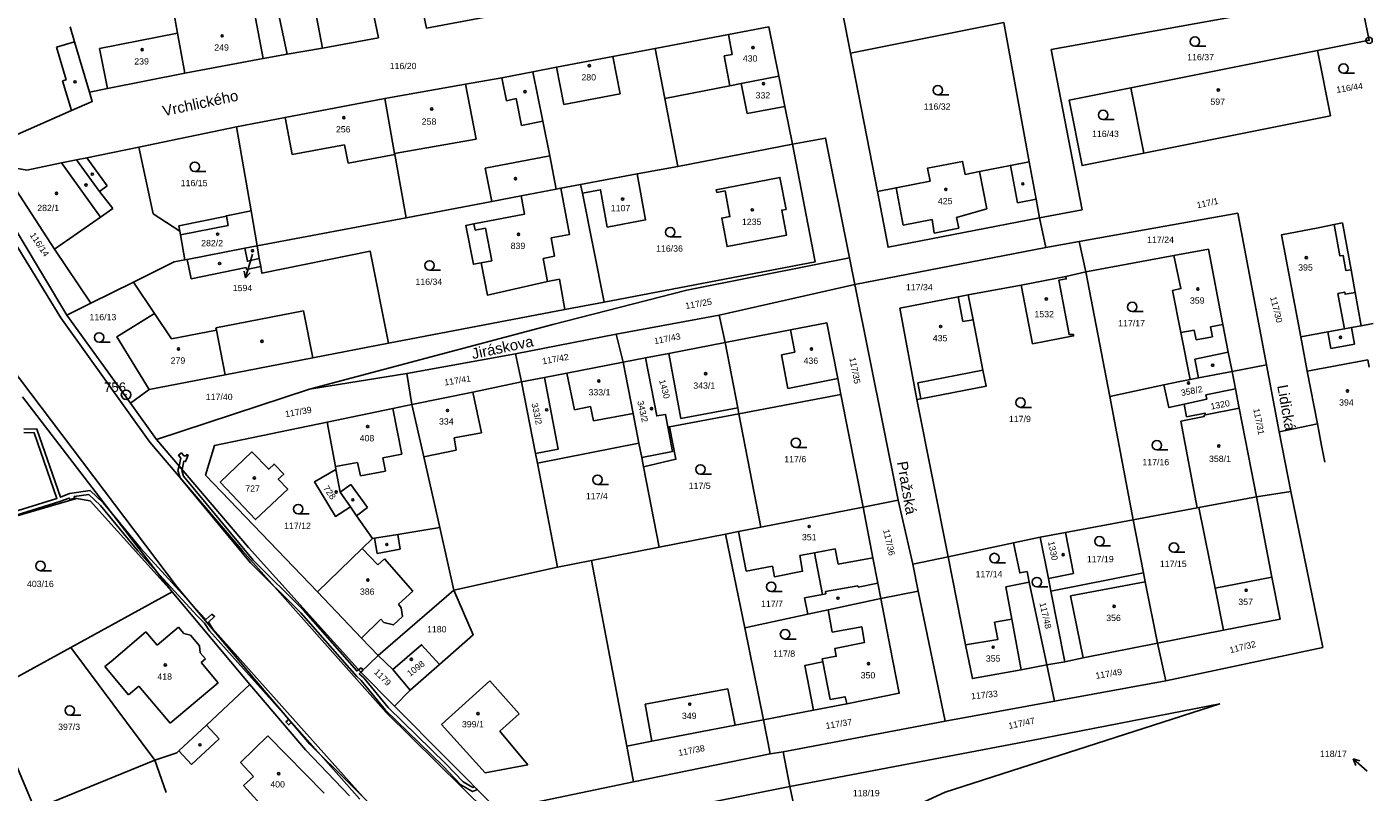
# Model space of a CAD drawing. Header units: metres. Extents: x -747283 to -746243, y -1022515 to -1021544.
# Tile 30 of 43: x -746458 to -746243, y -1022248 to -1022126. Entities that reach past the tile are written whole.
import ezdxf
from ezdxf.enums import TextEntityAlignment as Align

# ---------------------------------------------------------------- set-up
doc = ezdxf.new("R2010")
doc.units = ezdxf.units.M
doc.header["$MEASUREMENT"] = 0
for name, color, linetype in [('1', 251, 'CONTINUOUS'), ('1008', 251, 'CONTINUOUS'), ('101', 251, 'CONTINUOUS'), ('1016', 251, 'CONTINUOUS'), ('1029', 251, 'CONTINUOUS'), ('105', 251, 'CONTINUOUS'), ('18', 251, 'CONTINUOUS'), ('21800', 251, 'CONTINUOUS'), ('21900', 251, 'CONTINUOUS'), ('21999', 251, 'CONTINUOUS'), ('23700', 251, 'CONTINUOUS'), ('304', 251, 'CONTINUOUS'), ('402', 251, 'CONTINUOUS'), ('404', 251, 'CONTINUOUS')]:
    doc.layers.add(name, color=color, linetype=linetype)
doc.styles.add('Arial', font='arial.ttf', dxfattribs={"height": 1})
doc.styles.get("Standard").update_dxf_attribs({"font": 'arial.ttf'})

# ---------------------------------------------------------------- blocks, each defined once
blk = doc.blocks.new('4_02$0')
at = {"layer": '404', "linetype": 'Continuous'}
blk.add_circle((-0.01, 0), 0.175, dxfattribs=at)
blk = doc.blocks.new('1029$2')
at = {"layer": '1029', "color": 0, "linetype": 'Continuous'}
for p, q in [((0, 3), (-0.5, 2)), ((0, 0), (0, 3)), ((0, 3), (0.5, 2))]:
    blk.add_line(p, q, dxfattribs=at)
blk = doc.blocks.new('3_04$4')
at = {"layer": '304', "linetype": 'Continuous'}
blk.add_line((0.01, 0), (1.76, 0), dxfattribs=at)
blk.add_circle((0.01, 0.75), 0.75, dxfattribs=at)
blk = doc.blocks.new('$17')
at = {"layer": '1', "linetype": 'Continuous'}
for points in [[(17.27, 33.39), (6.05, 45.92), (-6.73, 60.22), (-7.39, 61.23), (-6.39, 62.13), (-6.84, 62.52), (-7.77, 61.69), (-8.76, 62.66), (-18.15, 72.99), (-22.55, 78.33), (-24.14, 80.26), (-26.2, 82.2), (-29.53, 81.73), (-30.97, 81.16), (-34.7, 92.02), (-36.79, 92.07)], [(-36.81, 91.47), (-35.13, 91.43), (-31.53, 80.96), (-39.22, 78.55)], [(-39.04, 77.97), (-31.04, 80.49), (-29.55, 81.03), (-29.48, 80.79), (-28.68, 81.03), (-28.75, 81.27), (-26.42, 81.58), (-24.58, 79.84), (-18.61, 72.59), (-15.74, 69.44), (-9.18, 62.24), (-7.99, 61.07), (-7.21, 59.86), (5.41, 45.73), (4.96, 45.36), (5.43, 44.88), (5.85, 45.3), (16.75, 33.07)]]:
    blk.add_lwpolyline(points, dxfattribs=at)
blk = doc.blocks.new('1_01$20')
at = {"layer": '101', "linetype": 'Continuous'}
for radius in [0.75, 0.03]:
    blk.add_circle((0, 0), radius, dxfattribs=at)
blk = doc.blocks.new('1_05$21')
at = {"layer": '105', "linetype": 'Continuous'}
for radius in [0.5, 0.0303]:
    blk.add_circle((0, 0), radius, dxfattribs=at)

msp = doc.modelspace()

# ---------------------------------------------------------------- linework, layer by layer
at = {"layer": '1029'}
msp.add_line((-746421.62, -1022162.38), (-746421.88, -1022163.27), dxfattribs=at)
at = {"layer": '21800'}
for p, q in [((-746419.89, -1022131.22), (-746421.09, -1022124.77)), ((-746433.53, -1022127.15), (-746445.97, -1022129.61)), ((-746345.14, -1022130.54), (-746345.74, -1022127.4)), ((-746452.81, -1022129.42), (-746449.94, -1022128.57)), ((-746451.28, -1022134.6), (-746452.81, -1022129.42)), ((-746445.97, -1022129.61), (-746444.7, -1022135.99)), ((-746345.14, -1022130.54), (-746346.42, -1022130.78)), ((-746373.13, -1022132.57), (-746372, -1022138.52)), ((-746363.02, -1022136.83), (-746364.15, -1022130.87)), ((-746346.42, -1022130.78), (-746345.52, -1022135.56)), ((-746451.85, -1022134.77), (-746451.28, -1022134.6)), ((-746450.42, -1022139.51), (-746451.85, -1022134.77)), ((-746381.88, -1022134.29), (-746381.14, -1022137.92)), ((-746385.95, -1022144.03), (-746387.65, -1022135.31)), ((-746372, -1022138.52), (-746363.02, -1022136.83)), ((-746343.74, -1022135.21), (-746342.75, -1022139.99)), ((-746381.14, -1022137.92), (-746379.58, -1022137.6)), ((-746379.58, -1022137.6), (-746378.72, -1022141.86)), ((-746342.75, -1022139.99), (-746336.77, -1022138.84)), ((-746416.39, -1022140.6), (-746415.28, -1022146.5)), ((-746378.72, -1022141.86), (-746375.33, -1022141.17)), ((-746415.28, -1022146.5), (-746406.92, -1022144.94)), ((-746406.92, -1022144.94), (-746406.37, -1022147.9)), ((-746398.95, -1022146.35), (-746385.95, -1022144.03)), ((-746445.96, -1022152.38), (-746449.62, -1022147.35)), ((-746444.78, -1022151.5), (-746447.98, -1022147.02)), ((-746406.37, -1022147.9), (-746398.92, -1022146.51)), ((-746384.49, -1022148.66), (-746374.21, -1022146.71)), ((-746445.81, -1022156.45), (-746452.01, -1022147.84)), ((-746383.48, -1022153.96), (-746384.49, -1022148.66)), ((-746304.57, -1022155.15), (-746305.73, -1022149.21)), ((-746299.7, -1022154.17), (-746300.8, -1022148.22)), ((-746445.96, -1022152.38), (-746444.78, -1022151.5)), ((-746371.07, -1022159.24), (-746372.47, -1022151.87)), ((-746319.03, -1022151.79), (-746317.88, -1022157.73)), ((-746452.15, -1022172.5), (-746463.9, -1022153.35)), ((-746443.86, -1022155.09), (-746445.96, -1022152.38)), ((-746296.7, -1022153.62), (-746299.7, -1022154.17)), ((-746445.81, -1022156.45), (-746443.86, -1022155.09)), ((-746425.45, -1022157.83), (-746425.74, -1022156.33)), ((-746309.38, -1022156.54), (-746304.57, -1022155.15)), ((-746453.16, -1022161.55), (-746445.81, -1022156.45)), ((-746433.08, -1022159.28), (-746425.45, -1022157.83)), ((-746386.12, -1022158.53), (-746386.31, -1022157.54)), ((-746384.45, -1022158.21), (-746386.12, -1022158.53)), ((-746383.46, -1022163.41), (-746384.45, -1022158.21)), ((-746317.88, -1022157.73), (-746313.26, -1022156.84)), ((-746313.26, -1022156.84), (-746312.99, -1022159.02)), ((-746312.99, -1022159.02), (-746309.05, -1022158.25)), ((-746309.05, -1022158.25), (-746309.38, -1022156.54)), ((-746374.02, -1022159.79), (-746371.07, -1022159.24)), ((-746373.48, -1022162.69), (-746374.02, -1022159.79)), ((-746375.29, -1022163.04), (-746373.48, -1022162.69)), ((-746432.02, -1022163.21), (-746431.36, -1022166.29)), ((-746431.36, -1022166.29), (-746422.6, -1022164.51)), ((-746422.6, -1022164.51), (-746422.55, -1022164.8)), ((-746422.55, -1022164.8), (-746420.29, -1022164.35)), ((-746385.13, -1022163.73), (-746383.46, -1022163.41)), ((-746374.59, -1022166.72), (-746375.29, -1022163.04)), ((-746308.37, -1022173.12), (-746309.14, -1022169.18)), ((-746248.4, -1022169.8), (-746248.62, -1022168.62)), ((-746247.58, -1022174.26), (-746248.4, -1022169.8)), ((-746437.97, -1022192.33), (-746452.15, -1022172.5)), ((-746437.22, -1022171.81), (-746434.51, -1022175.88)), ((-746427.42, -1022174.08), (-746413.48, -1022171.39)), ((-746413.48, -1022171.39), (-746411.98, -1022178.89)), ((-746308.37, -1022173.12), (-746306.76, -1022172.84)), ((-746434.51, -1022175.88), (-746427.35, -1022174.45)), ((-746427.35, -1022174.45), (-746427.42, -1022174.08)), ((-746427.35, -1022174.45), (-746425.97, -1022181.59)), ((-746335.17, -1022177.99), (-746335.86, -1022174.44)), ((-746273.67, -1022174.87), (-746271.51, -1022174.45)), ((-746271.21, -1022176.02), (-746271.51, -1022174.45)), ((-746268.61, -1022175.52), (-746271.21, -1022176.02)), ((-746268.91, -1022173.95), (-746266.95, -1022173.57)), ((-746268.91, -1022173.95), (-746268.61, -1022175.52)), ((-746250.21, -1022174.73), (-746249.77, -1022177.37)), ((-746245.96, -1022176.7), (-746246.48, -1022174.06)), ((-746462.06, -1022177.8), (-746433.56, -1022215.48)), ((-746249.77, -1022177.37), (-746245.96, -1022176.7)), ((-746337.31, -1022178.41), (-746335.17, -1022177.99)), ((-746336.26, -1022183.76), (-746337.31, -1022178.41)), ((-746271.43, -1022179.08), (-746266.09, -1022177.96)), ((-746270.83, -1022182.08), (-746271.43, -1022179.08)), ((-746253.51, -1022181.01), (-746243.84, -1022179.22)), ((-746243.84, -1022179.22), (-746243.63, -1022180.35)), ((-746371.49, -1022181.34), (-746370.26, -1022187.18)), ((-746328.31, -1022182.2), (-746336.26, -1022183.76)), ((-746385.11, -1022190.83), (-746386.48, -1022184.33)), ((-746397.77, -1022194.25), (-746399.24, -1022186.96)), ((-746370.26, -1022187.18), (-746367.72, -1022186.66)), ((-746367.72, -1022186.66), (-746367.24, -1022188.92)), ((-746367.24, -1022188.92), (-746360.94, -1022187.76)), ((-746423.2, -1022209.65), (-746437.97, -1022192.33)), ((-746389.45, -1022191.65), (-746385.11, -1022190.83)), ((-746389.12, -1022193.59), (-746389.45, -1022191.65)), ((-746400.85, -1022194.81), (-746397.77, -1022194.25)), ((-746400.42, -1022196.92), (-746400.85, -1022194.81)), ((-746394.3, -1022194.67), (-746389.12, -1022193.59)), ((-746408.39, -1022196.18), (-746404.84, -1022195.53)), ((-746404.84, -1022195.53), (-746404.4, -1022197.67)), ((-746404.4, -1022197.67), (-746400.42, -1022196.92)), ((-746405.95, -1022199.07), (-746407.63, -1022200.26)), ((-746403.29, -1022202.74), (-746405.95, -1022199.07)), ((-746405, -1022204.04), (-746403.29, -1022202.74)), ((-746402.16, -1022207.61), (-746401.74, -1022210.05)), ((-746398.06, -1022209.38), (-746398.44, -1022207.01)), ((-746400.27, -1022235.35), (-746423.2, -1022209.65)), ((-746401.61, -1022211.86), (-746404.14, -1022209.27)), ((-746401.74, -1022210.05), (-746398.06, -1022209.38)), ((-746400.56, -1022210.9), (-746401.61, -1022211.86)), ((-746396.06, -1022216.03), (-746400.56, -1022210.9)), ((-746328.24, -1022211.75), (-746322.72, -1022210.75)), ((-746259.13, -1022213.8), (-746268.19, -1022215.57)), ((-746433.56, -1022215.48), (-746421.28, -1022230.09)), ((-746398.34, -1022218.13), (-746396.06, -1022216.03)), ((-746330.27, -1022216.11), (-746325.11, -1022215.21)), ((-746330.24, -1022216.45), (-746330.27, -1022216.11)), ((-746325.11, -1022215.21), (-746325.08, -1022215.43)), ((-746325.08, -1022215.43), (-746321.93, -1022214.8)), ((-746291.26, -1022216.8), (-746279.32, -1022214.58)), ((-746397.89, -1022218.69), (-746398.34, -1022218.13)), ((-746330.78, -1022216.56), (-746330.24, -1022216.45)), ((-746291.26, -1022216.8), (-746289.24, -1022226.66)), ((-746404.25, -1022223.56), (-746401.12, -1022220.53)), ((-746401.12, -1022220.53), (-746400.68, -1022221.04)), ((-746399.12, -1022221.42), (-746397.67, -1022220.1)), ((-746397.67, -1022220.1), (-746397.89, -1022218.69)), ((-746299.1, -1022228.56), (-746300.57, -1022220.49)), ((-746444.09, -1022227.26), (-746438.57, -1022222.53)), ((-746438.57, -1022222.53), (-746436.76, -1022224.67)), ((-746436.76, -1022224.67), (-746433.36, -1022221.8)), ((-746433.36, -1022221.8), (-746432.52, -1022222.79)), ((-746432.52, -1022222.79), (-746431.45, -1022223.06)), ((-746400.68, -1022221.04), (-746399.12, -1022221.42)), ((-746431.45, -1022223.06), (-746430.03, -1022224.75)), ((-746430.03, -1022224.75), (-746429.94, -1022225.85)), ((-746429.94, -1022225.85), (-746429.11, -1022226.85)), ((-746429.11, -1022226.85), (-746429.8, -1022227.43)), ((-746445.14, -1022228.07), (-746444.09, -1022227.26)), ((-746441.37, -1022232.54), (-746445.14, -1022228.07)), ((-746429.8, -1022227.43), (-746427.09, -1022230.64)), ((-746439.73, -1022231.16), (-746441.37, -1022232.54)), ((-746434.74, -1022237.08), (-746439.73, -1022231.16)), ((-746427.09, -1022230.64), (-746434.74, -1022237.08)), ((-746421.28, -1022230.09), (-746412.45, -1022240.44)), ((-746391.46, -1022237.27), (-746383.75, -1022230.35)), ((-746383.75, -1022230.35), (-746379.09, -1022235.61)), ((-746359, -1022234.04), (-746345.86, -1022231.62)), ((-746345.86, -1022231.62), (-746344.69, -1022237.38)), ((-746384.14, -1022251.31), (-746400.27, -1022235.35)), ((-746379.09, -1022235.61), (-746382.19, -1022238.36)), ((-746357.96, -1022239.95), (-746359, -1022234.04)), ((-746426.89, -1022239.57), (-746428.94, -1022237.39)), ((-746391.46, -1022237.27), (-746384.51, -1022245.01)), ((-746431.3, -1022243.64), (-746426.89, -1022239.57)), ((-746423.5, -1022243.36), (-746419.13, -1022239.08)), ((-746419.13, -1022239.08), (-746410.17, -1022248.24)), ((-746377.73, -1022243.69), (-746382.19, -1022238.36)), ((-746433.32, -1022241.49), (-746431.3, -1022243.64)), ((-746412.45, -1022240.44), (-746393.08, -1022259.59)), ((-746423.5, -1022243.36), (-746421.46, -1022245.56)), ((-746384.51, -1022245.01), (-746377.73, -1022243.69)), ((-746421.46, -1022245.56), (-746423.01, -1022246.98)), ((-746419.26, -1022251.13), (-746423.01, -1022246.98))]:
    msp.add_line(p, q, dxfattribs=at)
for points in [[(-746249.24, -1022157.67), (-746248.31, -1022162.66), (-746247.81, -1022162.56), (-746247.36, -1022164.99), (-746246.53, -1022164.84)], [(-746248.62, -1022168.62), (-746247.54, -1022168.4), (-746247.47, -1022168.75), (-746245.88, -1022168.45)], [(-746315.07, -1022185.41), (-746315.56, -1022182.89), (-746305.19, -1022180.86)], [(-746332.04, -1022209.95), (-746328.72, -1022209.33), (-746328.24, -1022211.75)], [(-746330.72, -1022227.29), (-746329.53, -1022233.29), (-746327.16, -1022232.86), (-746326.89, -1022233.95), (-746326.88, -1022234)]]:
    msp.add_lwpolyline(points, dxfattribs=at)
at = {"layer": '21900'}
for p, q in [((-746329.08, -1022116), (-746326.29, -1022130.36)), ((-746243.65, -1022128.3), (-746245.16, -1022120.92)), ((-746326.29, -1022130.36), (-746301.88, -1022125.47)), ((-746301.88, -1022125.47), (-746297.8, -1022147.67)), ((-746251.9, -1022129.95), (-746243.65, -1022128.3)), ((-746416.07, -1022130.52), (-746410.45, -1022129.56)), ((-746355.88, -1022137.6), (-746357.41, -1022129.6)), ((-746322.02, -1022152.38), (-746326.29, -1022130.36)), ((-746251.9, -1022129.95), (-746281.64, -1022135.88)), ((-746249.8, -1022140.36), (-746251.9, -1022129.95)), ((-746281.64, -1022135.88), (-746279.56, -1022146.29)), ((-746353.8, -1022148.38), (-746355.88, -1022137.6)), ((-746279.56, -1022146.29), (-746249.8, -1022140.36)), ((-746424.15, -1022142.07), (-746439.72, -1022145.34)), ((-746424.15, -1022142.07), (-746421.83, -1022155.48)), ((-746353.8, -1022148.38), (-746335.56, -1022144.86)), ((-746369.32, -1022151.27), (-746360.32, -1022149.58)), ((-746360.32, -1022149.58), (-746353.8, -1022148.38)), ((-746378.8, -1022153.08), (-746373.2, -1022152.01)), ((-746369.03, -1022152.68), (-746369.32, -1022151.27)), ((-746462.79, -1022152.76), (-746451.19, -1022172.07)), ((-746369.03, -1022152.68), (-746365.54, -1022170.01)), ((-746421.83, -1022155.48), (-746420.86, -1022161.06)), ((-746296.16, -1022156.57), (-746289.38, -1022155.32)), ((-746289.85, -1022160.34), (-746264.57, -1022155.85)), ((-746260.01, -1022180.02), (-746264.57, -1022155.85)), ((-746420.86, -1022161.06), (-746397.13, -1022156.56)), ((-746295.16, -1022161.29), (-746296.16, -1022156.57)), ((-746246.53, -1022164.84), (-746247.87, -1022157.4)), ((-746295.16, -1022161.29), (-746289.85, -1022160.34)), ((-746289.85, -1022160.34), (-746288.77, -1022165.2)), ((-746422.82, -1022161.44), (-746420.86, -1022161.06)), ((-746420.86, -1022161.06), (-746420.51, -1022163.06)), ((-746325.6, -1022167.22), (-746295.16, -1022161.29)), ((-746274.75, -1022162.6), (-746288.77, -1022165.2)), ((-746420.29, -1022164.35), (-746420.51, -1022163.06)), ((-746326.46, -1022162.95), (-746325.6, -1022167.22)), ((-746245.88, -1022168.45), (-746246.53, -1022164.84)), ((-746440.55, -1022166.82), (-746447.35, -1022170.2)), ((-746299.08, -1022167.32), (-746291.99, -1022165.95)), ((-746288.77, -1022165.2), (-746291.99, -1022165.95)), ((-746284.99, -1022185.05), (-746288.77, -1022165.2)), ((-746347.25, -1022172.06), (-746325.6, -1022167.22)), ((-746325.6, -1022167.22), (-746318.71, -1022201.58)), ((-746299.08, -1022167.32), (-746307.54, -1022168.84)), ((-746244.92, -1022173.77), (-746245.88, -1022168.45)), ((-746447.35, -1022170.2), (-746451.19, -1022172.07)), ((-746399.92, -1022176.57), (-746371.82, -1022171.21)), ((-746365.54, -1022170.01), (-746371.82, -1022171.21)), ((-746451.19, -1022172.07), (-746441.06, -1022186.11)), ((-746363.62, -1022175.12), (-746347.25, -1022172.06)), ((-746347.25, -1022172.06), (-746346.29, -1022176.45)), ((-746243.02, -1022173.43), (-746244.92, -1022173.77)), ((-746379.67, -1022178.23), (-746363.62, -1022175.12)), ((-746362.54, -1022179.58), (-746363.62, -1022175.12)), ((-746355.27, -1022178.18), (-746346.29, -1022176.45)), ((-746346.29, -1022176.45), (-746344.27, -1022186.85)), ((-746397.02, -1022181.39), (-746379.67, -1022178.23)), ((-746378.74, -1022182.73), (-746379.67, -1022178.23)), ((-746362.54, -1022179.58), (-746358.95, -1022178.89)), ((-746358.95, -1022178.89), (-746355.27, -1022178.18)), ((-746412.52, -1022183.86), (-746397.02, -1022181.39)), ((-746396.18, -1022186.33), (-746397.02, -1022181.39)), ((-746378.74, -1022182.73), (-746375.08, -1022182.04)), ((-746265.49, -1022181.04), (-746260.01, -1022180.02)), ((-746265.49, -1022181.04), (-746264.95, -1022183.81)), ((-746260.01, -1022180.02), (-746257.97, -1022190.68)), ((-746441.06, -1022186.11), (-746438.05, -1022183.91)), ((-746412.52, -1022183.86), (-746436.9, -1022191.88)), ((-746376.49, -1022194.12), (-746378.74, -1022182.73)), ((-746276.35, -1022183.2), (-746284.99, -1022185.05)), ((-746269.69, -1022184.77), (-746264.95, -1022183.81)), ((-746434.4, -1022216.16), (-746458.22, -1022185.1)), ((-746441.06, -1022186.11), (-746436.9, -1022191.88)), ((-746344.09, -1022187.78), (-746327.82, -1022184.7)), ((-746324.29, -1022202.67), (-746327.82, -1022184.7)), ((-746315.71, -1022185.54), (-746310.74, -1022210.58)), ((-746281.26, -1022204.69), (-746284.99, -1022185.05)), ((-746273.13, -1022186.28), (-746269.53, -1022185.49)), ((-746269.53, -1022185.49), (-746269.69, -1022184.77)), ((-746344.27, -1022186.85), (-746344.09, -1022187.78)), ((-746340.6, -1022205.86), (-746344.09, -1022187.78)), ((-746269.96, -1022188.01), (-746269.74, -1022187.96)), ((-746264.35, -1022186.89), (-746269.74, -1022187.96)), ((-746271.05, -1022202.78), (-746273.68, -1022188.96)), ((-746251.88, -1022189.41), (-746257.97, -1022190.68)), ((-746257.97, -1022190.68), (-746256.15, -1022200.15)), ((-746251.88, -1022189.41), (-746251.22, -1022192.84)), ((-746360.01, -1022192.48), (-746376.19, -1022195.67)), ((-746359.56, -1022194.77), (-746360.01, -1022192.48)), ((-746376.19, -1022195.67), (-746376.49, -1022194.12)), ((-746359.28, -1022196.23), (-746359.56, -1022194.77)), ((-746251.22, -1022192.84), (-746250.7, -1022195.5)), ((-746372.99, -1022212.21), (-746376.19, -1022195.67)), ((-746356.77, -1022209.02), (-746359.28, -1022196.23)), ((-746261.61, -1022201.03), (-746270.77, -1022202.73)), ((-746261.61, -1022201.03), (-746256.15, -1022200.15)), ((-746256.15, -1022200.15), (-746251.02, -1022225.04)), ((-746324.29, -1022202.67), (-746340.6, -1022205.86)), ((-746324.29, -1022202.67), (-746318.71, -1022201.58)), ((-746318.71, -1022201.58), (-746316.35, -1022211.76)), ((-746271.05, -1022202.78), (-746281.26, -1022204.69)), ((-746270.77, -1022202.73), (-746271.05, -1022202.78)), ((-746292.03, -1022206.71), (-746281.26, -1022204.69)), ((-746281.26, -1022204.69), (-746279.6, -1022213.14)), ((-746391.75, -1022205.93), (-746389.5, -1022215.89)), ((-746346.21, -1022206.96), (-746356.77, -1022209.02)), ((-746346.21, -1022206.96), (-746344.12, -1022206.55)), ((-746343.15, -1022221.9), (-746346.21, -1022206.96)), ((-746340.6, -1022205.86), (-746344.12, -1022206.55)), ((-746344.12, -1022206.55), (-746342.92, -1022212.87)), ((-746300.3, -1022208.37), (-746296.06, -1022207.47)), ((-746296.06, -1022207.47), (-746292.03, -1022206.71)), ((-746296.06, -1022207.47), (-746294.77, -1022214.02)), ((-746356.77, -1022209.02), (-746367.56, -1022211.14)), ((-746310.74, -1022210.58), (-746300.3, -1022208.37)), ((-746367.56, -1022211.14), (-746372.99, -1022212.21)), ((-746367.56, -1022211.14), (-746361.92, -1022240.72)), ((-746310.74, -1022210.58), (-746316.35, -1022211.76)), ((-746316.35, -1022211.76), (-746315.52, -1022216.07)), ((-746310.74, -1022210.58), (-746307.95, -1022224.59)), ((-746389.5, -1022215.89), (-746372.99, -1022212.21)), ((-746297.81, -1022214.63), (-746298.17, -1022212.93)), ((-746294.77, -1022214.02), (-746294.37, -1022216.06)), ((-746279.6, -1022213.14), (-746294.37, -1022216.06)), ((-746434.4, -1022216.16), (-746450.55, -1022225.03)), ((-746422.01, -1022230.89), (-746434.4, -1022216.16)), ((-746401.58, -1022226.29), (-746389.5, -1022215.89)), ((-746321.46, -1022217.21), (-746315.52, -1022216.07)), ((-746315.52, -1022216.07), (-746311.2, -1022236.76)), ((-746295.02, -1022227.81), (-746297.81, -1022214.63)), ((-746294.37, -1022216.06), (-746292.16, -1022227.29)), ((-746321.46, -1022217.21), (-746329.88, -1022219.03)), ((-746343.15, -1022221.9), (-746333.11, -1022219.73)), ((-746333.11, -1022219.73), (-746329.88, -1022219.03)), ((-746329.88, -1022219.03), (-746329.2, -1022222.56)), ((-746340.15, -1022236.52), (-746343.15, -1022221.9)), ((-746277.37, -1022224.35), (-746266.83, -1022222.28)), ((-746277.37, -1022224.35), (-746276.05, -1022230.32)), ((-746450.55, -1022225.03), (-746464.05, -1022232.44)), ((-746450.55, -1022225.03), (-746437.17, -1022242.98)), ((-746404.32, -1022228.97), (-746401.58, -1022226.29)), ((-746399.22, -1022228.55), (-746401.58, -1022226.29)), ((-746276.05, -1022230.32), (-746251.02, -1022225.04)), ((-746398.96, -1022234.35), (-746404.32, -1022228.97)), ((-746396.45, -1022231.81), (-746399.22, -1022228.55)), ((-746391.82, -1022227.74), (-746396.45, -1022231.81)), ((-746295.02, -1022227.81), (-746292.16, -1022227.29)), ((-746293.8, -1022233.57), (-746295.02, -1022227.81)), ((-746276.05, -1022230.32), (-746293.8, -1022233.57)), ((-746396.45, -1022231.81), (-746398.96, -1022234.35)), ((-746311.2, -1022236.76), (-746293.8, -1022233.57)), ((-746398.96, -1022234.35), (-746382.51, -1022250.91)), ((-746340.15, -1022236.52), (-746332.22, -1022235.01)), ((-746340.15, -1022236.52), (-746339.1, -1022241.94)), ((-746337.02, -1022241.63), (-746311.2, -1022236.76)), ((-746360.89, -1022246.43), (-746361.92, -1022240.72)), ((-746339.1, -1022241.94), (-746360.89, -1022246.43)), ((-746337.02, -1022241.63), (-746339.1, -1022241.94)), ((-746335.97, -1022247.15), (-746337.02, -1022241.63)), ((-746437.17, -1022242.98), (-746435.35, -1022248.12)), ((-746382.51, -1022250.91), (-746360.89, -1022246.43)), ((-746348.2, -1022249.58), (-746335.97, -1022247.15)), ((-746334.24, -1022255.09), (-746335.97, -1022247.15))]:
    msp.add_line(p, q, dxfattribs=at)
for points in [[(-746416.07, -1022130.52), (-746419.12, -1022116.23), (-746421.29, -1022106.09)], [(-746403.91, -1022116.44), (-746412.6, -1022118.13), (-746410.45, -1022129.56)], [(-746410.45, -1022129.56), (-746401.53, -1022127.91), (-746403.91, -1022116.44)], [(-746432.37, -1022133.54), (-746433.53, -1022127.15), (-746434.67, -1022120.85), (-746435.11, -1022118.71)], [(-746395.07, -1022120.53), (-746393.87, -1022126.36), (-746383.95, -1022124.49), (-746376.95, -1022123.14)], [(-746289.38, -1022155.32), (-746294.31, -1022129.78), (-746245.16, -1022120.92)], [(-746447.55, -1022136.59), (-746449.94, -1022128.57), (-746450.65, -1022126.17)], [(-746337.73, -1022134.02), (-746339.3, -1022126.18), (-746345.74, -1022127.4), (-746357.41, -1022129.6)], [(-746432.37, -1022133.54), (-746419.89, -1022131.22), (-746416.07, -1022130.52)], [(-746357.41, -1022129.6), (-746364.15, -1022130.87), (-746373.13, -1022132.57), (-746376.93, -1022133.32)], [(-746447.55, -1022136.59), (-746444.7, -1022135.99), (-746432.37, -1022133.54)], [(-746376.93, -1022133.32), (-746381.88, -1022134.29), (-746387.65, -1022135.31), (-746400.51, -1022137.6)], [(-746373.2, -1022152.01), (-746374.21, -1022146.71), (-746375.33, -1022141.17), (-746376.93, -1022133.32)], [(-746337.73, -1022134.02), (-746343.74, -1022135.21), (-746345.52, -1022135.56), (-746355.88, -1022137.6)], [(-746335.56, -1022144.86), (-746336.77, -1022138.84), (-746337.73, -1022134.02)], [(-746466.47, -1022146.56), (-746450.42, -1022139.51), (-746447.12, -1022138.06), (-746447.55, -1022136.59)], [(-746279.56, -1022146.29), (-746289.39, -1022148.25), (-746291.46, -1022137.84), (-746281.64, -1022135.88)], [(-746400.51, -1022137.6), (-746416.39, -1022140.6), (-746424.15, -1022142.07)], [(-746397.13, -1022156.56), (-746398.92, -1022146.51), (-746398.95, -1022146.35), (-746400.51, -1022137.6)], [(-746459.91, -1022151.17), (-746459.6, -1022148.6), (-746457.57, -1022148.97), (-746452.01, -1022147.84), (-746449.62, -1022147.35), (-746447.98, -1022147.02), (-746439.72, -1022145.34)], [(-746439.72, -1022145.34), (-746437.44, -1022155.94), (-746433.19, -1022158.71)], [(-746365.54, -1022170.01), (-746331.91, -1022163.57), (-746335.56, -1022144.86)], [(-746335.56, -1022144.86), (-746330.28, -1022143.88), (-746326.46, -1022162.95)], [(-746297.8, -1022147.67), (-746300.8, -1022148.22), (-746305.73, -1022149.21), (-746308.04, -1022149.66), (-746308.44, -1022147.59), (-746314.01, -1022148.67), (-746313.61, -1022150.74), (-746319.03, -1022151.79), (-746322.02, -1022152.38)], [(-746296.16, -1022156.57), (-746296.7, -1022153.62), (-746297.8, -1022147.67)], [(-746360.32, -1022149.58), (-746358.94, -1022156.92), (-746365.05, -1022158.06), (-746366.14, -1022152.1), (-746369.03, -1022152.68)], [(-746447.35, -1022170.2), (-746453.16, -1022161.55), (-746459.91, -1022151.17)], [(-746373.2, -1022152.01), (-746372.47, -1022151.87), (-746369.32, -1022151.27)], [(-746347.61, -1022152.55), (-746347.69, -1022152.11), (-746337.54, -1022150.15), (-746336.56, -1022155.23), (-746337.25, -1022155.36), (-746336.48, -1022159.33), (-746345.96, -1022161.15), (-746346.82, -1022156.63), (-746345.5, -1022156.38), (-746346.28, -1022152.29), (-746347.61, -1022152.55)], [(-746397.13, -1022156.56), (-746383.48, -1022153.96), (-746378.8, -1022153.08)], [(-746371.82, -1022171.21), (-746372.68, -1022166.36), (-746374.59, -1022166.72), (-746384.15, -1022168.89), (-746385.13, -1022163.73), (-746386.4, -1022163.98), (-746387.58, -1022157.79), (-746386.31, -1022157.54), (-746378.25, -1022156.02), (-746378.8, -1022153.08)], [(-746322.02, -1022152.38), (-746320.3, -1022161.26), (-746296.16, -1022156.57)], [(-746433.19, -1022158.71), (-746433.33, -1022157.85), (-746425.74, -1022156.33), (-746425.75, -1022156.24), (-746421.83, -1022155.48)], [(-746247.87, -1022157.4), (-746249.24, -1022157.67), (-746251.76, -1022158.17), (-746257.61, -1022159.27), (-746254.55, -1022175.52)], [(-746432.37, -1022163.28), (-746433.08, -1022159.28), (-746433.19, -1022158.71)], [(-746422.82, -1022161.44), (-746432.02, -1022163.21), (-746432.37, -1022163.28)], [(-746420.51, -1022163.06), (-746422.4, -1022163.49), (-746422.82, -1022161.44)], [(-746399.92, -1022176.57), (-746402.85, -1022161.88), (-746420.1, -1022165.41), (-746420.29, -1022164.35)], [(-746274.75, -1022162.6), (-746273.63, -1022167.84), (-746275.01, -1022168.17), (-746273.67, -1022174.87), (-746272.17, -1022182.34)], [(-746265.49, -1022181.04), (-746266.09, -1022177.96), (-746266.95, -1022173.57), (-746269.27, -1022161.59), (-746274.75, -1022162.6)], [(-746432.37, -1022163.28), (-746434.1, -1022163.61), (-746440.55, -1022166.82)], [(-746326.46, -1022162.95), (-746331.8, -1022164), (-746352.37, -1022168.12), (-746373.74, -1022173.55), (-746412.52, -1022183.86)], [(-746440.55, -1022166.82), (-746437.22, -1022171.81), (-746443.2, -1022175.52), (-746438.05, -1022183.91)], [(-746291.99, -1022165.95), (-746291.92, -1022166.3), (-746293.08, -1022166.52), (-746291.46, -1022175.19), (-746290.78, -1022175.14), (-746290.74, -1022175.38), (-746297.27, -1022176.65), (-746299.08, -1022167.32)], [(-746315.71, -1022185.54), (-746318.42, -1022170.99), (-746309.14, -1022169.18), (-746307.54, -1022168.84)], [(-746307.54, -1022168.84), (-746306.76, -1022172.84), (-746305.19, -1022180.86), (-746304.7, -1022183.42), (-746315.07, -1022185.41), (-746315.71, -1022185.54)], [(-746327.82, -1022184.7), (-746328.31, -1022182.2), (-746330.05, -1022173.32), (-746335.86, -1022174.44), (-746346.29, -1022176.45)], [(-746244.92, -1022173.77), (-746246.48, -1022174.06), (-746247.58, -1022174.26), (-746250.21, -1022174.73), (-746254.55, -1022175.52)], [(-746254.55, -1022175.52), (-746253.51, -1022181.01), (-746251.88, -1022189.41)], [(-746438.05, -1022183.91), (-746425.97, -1022181.59), (-746411.98, -1022178.89), (-746399.92, -1022176.57)], [(-746375.08, -1022182.04), (-746371.49, -1022181.34), (-746362.54, -1022179.58)], [(-746360.01, -1022192.48), (-746360.94, -1022187.76), (-746362.54, -1022179.58)], [(-746359.56, -1022194.77), (-746354.66, -1022193.78), (-746355.78, -1022187.89), (-746357.16, -1022188.14), (-746358.95, -1022178.89)], [(-746355.27, -1022178.18), (-746353.32, -1022188.57), (-746344.27, -1022186.85)], [(-746375.08, -1022182.04), (-746372.86, -1022193.41), (-746376.49, -1022194.12)], [(-746272.17, -1022182.34), (-746270.83, -1022182.08), (-746265.49, -1022181.04)], [(-746378.74, -1022182.73), (-746386.48, -1022184.33), (-746396.18, -1022186.33)], [(-746276.35, -1022183.2), (-746273.83, -1022182.66), (-746272.17, -1022182.34)], [(-746273.13, -1022186.28), (-746275.55, -1022186.8), (-746276.35, -1022183.2)], [(-746264.95, -1022183.81), (-746264.4, -1022186.64), (-746264.35, -1022186.89)], [(-746396.18, -1022186.33), (-746399.24, -1022186.96), (-746409.71, -1022189.12)], [(-746396.18, -1022186.33), (-746394.3, -1022194.67), (-746391.75, -1022205.93)], [(-746269.74, -1022187.96), (-746269.8, -1022187.68), (-746272.75, -1022188.26), (-746273.13, -1022186.28)], [(-746344.09, -1022187.78), (-746355.16, -1022189.87), (-746354.13, -1022195.04), (-746359.28, -1022196.23)], [(-746273.68, -1022188.96), (-746269.92, -1022188.21), (-746269.96, -1022188.01)], [(-746264.35, -1022186.89), (-746262.46, -1022196.65), (-746261.61, -1022201.03)], [(-746409.71, -1022189.12), (-746427.65, -1022192.84), (-746429.07, -1022197.55), (-746411.21, -1022216.17)], [(-746409.71, -1022189.12), (-746408.39, -1022196.18), (-746408.3, -1022196.69)], [(-746436.9, -1022191.88), (-746422.21, -1022209.12), (-746404.32, -1022228.97)], [(-746426.76, -1022198.7), (-746421.09, -1022204.65), (-746415.98, -1022199.78), (-746417.48, -1022198.22), (-746416.62, -1022197.4), (-746418.16, -1022195.8), (-746419.01, -1022196.62), (-746421.68, -1022193.86), (-746426.76, -1022198.7)], [(-746408.3, -1022196.69), (-746411.69, -1022198.62), (-746408.37, -1022204.14), (-746405.98, -1022202.64)], [(-746408.3, -1022196.69), (-746407.63, -1022200.26), (-746405.98, -1022202.64)], [(-746434.4, -1022216.16), (-746447.48, -1022201.68), (-746449.62, -1022201.28), (-746473.18, -1022208.15)], [(-746266.83, -1022222.28), (-746257.83, -1022220.52), (-746259.13, -1022213.8), (-746261.61, -1022201.03)], [(-746405.98, -1022202.64), (-746405, -1022204.04), (-746402.49, -1022207.66)], [(-746321.46, -1022217.21), (-746321.93, -1022214.8), (-746322.72, -1022210.75), (-746324.29, -1022202.67)], [(-746270.77, -1022202.73), (-746268.19, -1022215.57), (-746266.83, -1022222.28)], [(-746402.49, -1022207.66), (-746404.14, -1022209.27), (-746411.21, -1022216.17)], [(-746391.75, -1022205.93), (-746398.44, -1022207.01), (-746402.16, -1022207.61), (-746402.49, -1022207.66)], [(-746292.03, -1022206.71), (-746290.78, -1022213.21), (-746294.77, -1022214.02)], [(-746334.38, -1022210.39), (-746332.04, -1022209.95), (-746330.78, -1022216.56), (-746333.61, -1022217.13), (-746333.11, -1022219.73)], [(-746298.17, -1022212.93), (-746299.32, -1022213.15), (-746300.3, -1022208.37)], [(-746342.92, -1022212.87), (-746338.74, -1022212.08), (-746338.42, -1022213.74), (-746333.93, -1022212.89), (-746334.38, -1022210.39)], [(-746277.37, -1022224.35), (-746279.32, -1022214.58), (-746279.6, -1022213.14)], [(-746411.21, -1022216.17), (-746404.25, -1022223.56), (-746401.58, -1022226.29)], [(-746389.5, -1022215.89), (-746386.42, -1022222.98), (-746391.82, -1022227.74)], [(-746297.81, -1022214.63), (-746301.53, -1022215.38), (-746300.57, -1022220.49), (-746303.33, -1022221), (-746302.82, -1022223.75), (-746307.95, -1022224.59)], [(-746332.22, -1022235.01), (-746326.88, -1022234), (-746318.52, -1022232.31), (-746319.96, -1022224.95), (-746321.46, -1022217.21)], [(-746329.2, -1022222.56), (-746324.5, -1022221.72), (-746324.07, -1022224.25), (-746328.81, -1022225.19), (-746328.56, -1022226.41), (-746330.81, -1022226.85)], [(-746391.82, -1022227.74), (-746394.66, -1022224.58), (-746399.22, -1022228.55)], [(-746307.95, -1022224.59), (-746306.87, -1022229.98), (-746299.1, -1022228.56), (-746295.02, -1022227.81)], [(-746292.16, -1022227.29), (-746289.24, -1022226.66), (-746277.37, -1022224.35)], [(-746330.81, -1022226.85), (-746330.72, -1022227.29), (-746333.59, -1022227.91), (-746332.22, -1022235.01)], [(-746422.01, -1022230.89), (-746428.94, -1022237.39), (-746433.32, -1022241.49), (-746433.67, -1022241.82), (-746437.17, -1022242.98)], [(-746406.11, -1022248.64), (-746413.13, -1022241.32), (-746422.01, -1022230.89)], [(-746464.05, -1022232.44), (-746456.3, -1022250.77), (-746437.17, -1022242.98)], [(-746335.97, -1022247.15), (-746297.44, -1022239.82), (-746267.42, -1022234.02)], [(-746361.92, -1022240.72), (-746357.96, -1022239.95), (-746344.69, -1022237.38), (-746340.15, -1022236.52)]]:
    msp.add_lwpolyline(points, dxfattribs=at)
at = {"layer": '21999'}
msp.add_lwpolyline([(-746329.3, -1022256.38), (-746311.23, -1022248.09), (-746267.42, -1022234.02)], dxfattribs=at)
at = {"layer": '23700'}
for points in [[(-746432.82, -1022196.67), (-746432.51, -1022195.32), (-746432.28, -1022195.41), (-746431.87, -1022194.38), (-746432.1, -1022194.29), (-746432.18, -1022194.5), (-746432.52, -1022194.48), (-746432.91, -1022194.02), (-746433.37, -1022194.4), (-746433, -1022194.85), (-746433.3, -1022196.1), (-746432.82, -1022196.67)], [(-746385.73, -1022247.66), (-746386.19, -1022247.2), (-746386.47, -1022247.32), (-746388.01, -1022246.41), (-746390.77, -1022243.53), (-746399.97, -1022234.59), (-746403.85, -1022229.87), (-746404.57, -1022229.22), (-746404.32, -1022228.97), (-746404.69, -1022228.56), (-746404.99, -1022228.75), (-746413.44, -1022219.09), (-746421.48, -1022211.11), (-746432.6, -1022197.72), (-746432.86, -1022196.83), (-746432.82, -1022196.67), (-746433.3, -1022196.1), (-746433.48, -1022196.85), (-746433.14, -1022198), (-746421.9, -1022211.53), (-746413.88, -1022219.49), (-746404.99, -1022229.64), (-746404.29, -1022230.29), (-746400.41, -1022235.01), (-746395.04, -1022240.19), (-746391.19, -1022243.95), (-746388.39, -1022246.89), (-746386.51, -1022247.98), (-746385.73, -1022247.66)], [(-746404.32, -1022228.97), (-746403.98, -1022228.63), (-746404.28, -1022228.28), (-746404.69, -1022228.56), (-746404.32, -1022228.97)]]:
    msp.add_lwpolyline(points, close=True, dxfattribs=at)

# ---------------------------------------------------------------- block references
at = {"layer": '101'}
msp.add_blockref('1_01$20', (-746441.75, -1022184.76), dxfattribs=at)
at = {"layer": '1029'}
for p, rotation in [((-746421.88, -1022163.27), 164), ((-746243.95, -1022244.74), 49)]:
    msp.add_blockref('1029$2', p, dxfattribs=dict(at, rotation=rotation))
at = {"layer": '105'}
msp.add_blockref('1_05$21', (-746243.65, -1022128.3), dxfattribs=at)
at = {"layer": '23700'}
msp.add_blockref('$17', (-746421.24, -1022282.24), dxfattribs=at)
at = {"layer": '304'}
for p in [(-746271.42, -1022129.25), (-746247.73, -1022133.56), (-746312.39, -1022137.01), (-746286.06, -1022140.94), (-746430.8, -1022149.19), (-746355.04, -1022159.62), (-746393.39, -1022164.91), (-746281.41, -1022171.52), (-746446.04, -1022176.38), (-746299.2, -1022186.77), (-746335, -1022193.17), (-746277.48, -1022193.56), (-746350.23, -1022197.41), (-746366.62, -1022199.05), (-746414.32, -1022203.73), (-746286.63, -1022208.85), (-746274.76, -1022209.86), (-746455.4, -1022212.79), (-746303.37, -1022211.52), (-746296.6, -1022215.35), (-746338.94, -1022216.09), (-746336.74, -1022223.67), (-746450.72, -1022235.8)]:
    msp.add_blockref('3_04$4', p, dxfattribs=at)
at = {"layer": '402'}
for p in [(-746449.86, -1022134.92), (-746378.16, -1022136.48), (-746447.11, -1022149.62), (-746448.11, -1022151.36), (-746379.68, -1022150.33), (-746298.83, -1022151.17), (-746426.83, -1022163.85), (-746248.2, -1022175.61), (-746420.08, -1022176.24), (-746268.56, -1022180.06), (-746405.6, -1022201.51), (-746400.18, -1022208.61), (-746328.28, -1022217.16), (-746429.96, -1022240.53)]:
    msp.add_blockref('4_02$0', p, dxfattribs=at)
at = {"layer": '404'}
for p in [(-746426.42, -1022127.6), (-746439.17, -1022129.81), (-746341.83, -1022129.46), (-746367.9, -1022132.35), (-746340.16, -1022135.22), (-746267.68, -1022136.23), (-746393.03, -1022139.24), (-746407.03, -1022140.63), (-746311.1, -1022152.06), (-746452.81, -1022152.69), (-746362.61, -1022153.6), (-746341.94, -1022155.31), (-746427.14, -1022159.18), (-746379.19, -1022159.2), (-746421.58, -1022161.83), (-746253.66, -1022162.94), (-746270.94, -1022167.91), (-746295.08, -1022169.52), (-746311.92, -1022173.9), (-746433.37, -1022177.47), (-746332.51, -1022177.49), (-746349.37, -1022181.42), (-746366.4, -1022182.56), (-746272.43, -1022182.88), (-746247.09, -1022184.18), (-746390.51, -1022187.28), (-746374.7, -1022187.17), (-746357.99, -1022186.97), (-746403.24, -1022189.83), (-746267.6, -1022192.94), (-746421.29, -1022198.02), (-746408.25, -1022200.26), (-746332.87, -1022205.75), (-746292.39, -1022210.24), (-746403.21, -1022214.27), (-746263.23, -1022215.9), (-746284.28, -1022218.46), (-746303.56, -1022224.97), (-746396.27, -1022226.91), (-746435.48, -1022227.8), (-746323.41, -1022227.6), (-746385.64, -1022235.55), (-746351.9, -1022234.05), (-746417.41, -1022245.11)]:
    msp.add_blockref('4_02$0', p, dxfattribs=at)

# ---------------------------------------------------------------- texts
at = {"layer": '1008'}
for s, rotation, p in [('Vrchlického', 12, (-746429.91, -1022138.32)), ('Jiráskova', 12, (-746381.77, -1022177.23)), ('Lidická', 280, (-746256.83, -1022186.82)), ('Pražská', 280, (-746317.33, -1022199.58))]:
    msp.add_text(s, height=1.7, rotation=rotation, dxfattribs=at).set_placement(p, align=Align.MIDDLE_CENTER)
at = {"layer": '1016'}
msp.add_text('756', height=1.5, dxfattribs=at).set_placement((-746441.75, -1022184.76), align=Align.BOTTOM_RIGHT)
at = {"layer": '18', "style": 'Arial'}
for s, p in [('249', (-746426.52, -1022129.45)), ('116/37', (-746270.51, -1022130.99)), ('239', (-746439.27, -1022131.66)), ('116/20', (-746397.6, -1022132.4)), ('430', (-746342.29, -1022131.19)), ('280', (-746368.01, -1022134.2)), ('332', (-746340.26, -1022137.07)), ('116/32', (-746312.49, -1022138.86)), ('597', (-746267.78, -1022138.08)), ('258', (-746393.46, -1022141.25)), ('256', (-746407.13, -1022142.48)), ('116/43', (-746285.67, -1022143.2)), ('116/15', (-746430.9, -1022151.04)), ('425', (-746311.21, -1022153.91)), ('1107', (-746362.94, -1022155.03)), ('839', (-746379.29, -1022161.05)), ('116/36', (-746355.14, -1022161.47)), ('395', (-746253.79, -1022164.48)), ('116/34', (-746393.49, -1022166.76)), ('359', (-746271.04, -1022169.76)), ('116/13', (-746445.43, -1022172.39)), ('117/17', (-746281.51, -1022173.37)), ('435', (-746312.02, -1022175.75)), ('279', (-746433.47, -1022179.32)), ('436', (-746332.61, -1022179.34)), ('333/1', (-746366.3, -1022184.37)), ('394', (-746247.27, -1022185.99)), ('334', (-746390.71, -1022189.01)), ('117/9', (-746299.3, -1022188.62)), ('408', (-746403.35, -1022191.68)), ('117/6', (-746335.1, -1022195.02)), ('117/16', (-746277.65, -1022195.5)), ('727', (-746421.58, -1022199.71)), ('117/5', (-746350.33, -1022199.26)), ('117/4', (-746366.72, -1022200.9)), ('351', (-746332.87, -1022207.45)), ('117/19', (-746286.49, -1022210.94)), ('117/15', (-746274.86, -1022211.71)), ('403/16', (-746455.4, -1022214.9)), ('386', (-746403.31, -1022216.12)), ('357', (-746263.33, -1022217.75)), ('356', (-746284.38, -1022220.31)), ('117/8', (-746336.87, -1022226)), ('355', (-746303.56, -1022226.77)), ('418', (-746435.59, -1022229.65)), ('350', (-746323.51, -1022229.45)), ('349', (-746352, -1022235.9)), ('397/3', (-746450.82, -1022237.65)), ('399/1', (-746386.47, -1022237.24)), ('400', (-746417.59, -1022246.82))]:
    msp.add_text(s, height=1, dxfattribs=at).set_placement(p, align=Align.MIDDLE_CENTER)
for s, rotation, p in [('116/44', 9, (-746246.64, -1022136.66)), ('117/30', 284, (-746259.21, -1022171.38)), ('117/43', 11, (-746355.35, -1022176.61)), ('117/42', 10, (-746373.18, -1022179.86)), ('117/35', 281, (-746326.38, -1022181.06)), ('117/41', 9, (-746388.79, -1022183.27)), ('1430', 285, (-746356.7, -1022184.06)), ('358/2', 11, (-746271.78, -1022184.94)), ('343/2', 283, (-746360.19, -1022187.6)), ('1320', 11, (-746267.24, -1022187.14)), ('117/39', 10, (-746414.15, -1022188.28)), ('117/31', 281, (-746262, -1022189.18)), ('728', 305, (-746409.96, -1022200.78)), ('117/36', 283, (-746320.92, -1022208.46)), ('117/48', 283, (-746296, -1022220.11)), ('1098', 38, (-746395.08, -1022229)), ('1179', 315, (-746401.43, -1022230.34)), ('117/49', 9, (-746285.02, -1022229.99)), ('117/38', 11, (-746351.49, -1022242.2))]:
    msp.add_text(s, height=1, rotation=rotation, dxfattribs=at).set_placement(p, align=Align.BOTTOM_CENTER)
for s, rotation, p in [('117/1', 12, (-746269.41, -1022154.22)), ('116/14', 304, (-746455.53, -1022160.83)), ('117/25', 10, (-746350.51, -1022170.26)), ('333/2', 282, (-746376.29, -1022187.78)), ('117/32', 14, (-746263.81, -1022224.94)), ('117/33', 6, (-746304.96, -1022232.57)), ('117/37', 9, (-746328.16, -1022237.18))]:
    msp.add_text(s, height=1, rotation=rotation, dxfattribs=at).set_placement(p, align=Align.MIDDLE_CENTER)
for s, p in [('282/1', (-746455.9, -1022155.81)), ('118/19', (-746325.92, -1022249.01))]:
    msp.add_text(s, height=1, dxfattribs=at).set_placement(p, align=Align.BOTTOM_LEFT)
for s, p in [('1235', (-746342.04, -1022158.01)), ('282/2', (-746428.03, -1022161.4)), ('117/24', (-746276.89, -1022160.87)), ('117/34', (-746315.33, -1022168.44)), ('1594', (-746423.19, -1022168.56)), ('1532', (-746295.43, -1022172.72)), ('343/1', (-746349.6, -1022184.11)), ('117/40', (-746426.9, -1022185.91)), ('358/1', (-746267.42, -1022195.76)), ('117/12', (-746414.42, -1022206.43)), ('117/14', (-746304.23, -1022214.13)), ('117/7', (-746338.81, -1022218.85)), ('1180', (-746392.23, -1022222.92))]:
    msp.add_text(s, height=1, dxfattribs=at).set_placement(p, align=Align.BOTTOM_CENTER)
for s, rotation, p in [('1330', 282, (-746295.13, -1022208.26)), ('117/47', 12, (-746300.96, -1022238.31))]:
    msp.add_text(s, height=1, rotation=rotation, dxfattribs=at).set_placement(p, align=Align.BOTTOM_LEFT)
msp.add_text('118/17', height=1, dxfattribs=at).set_placement((-746247.21, -1022242.76), align=Align.BOTTOM_RIGHT)

doc.saveas('drawing.dxf')
